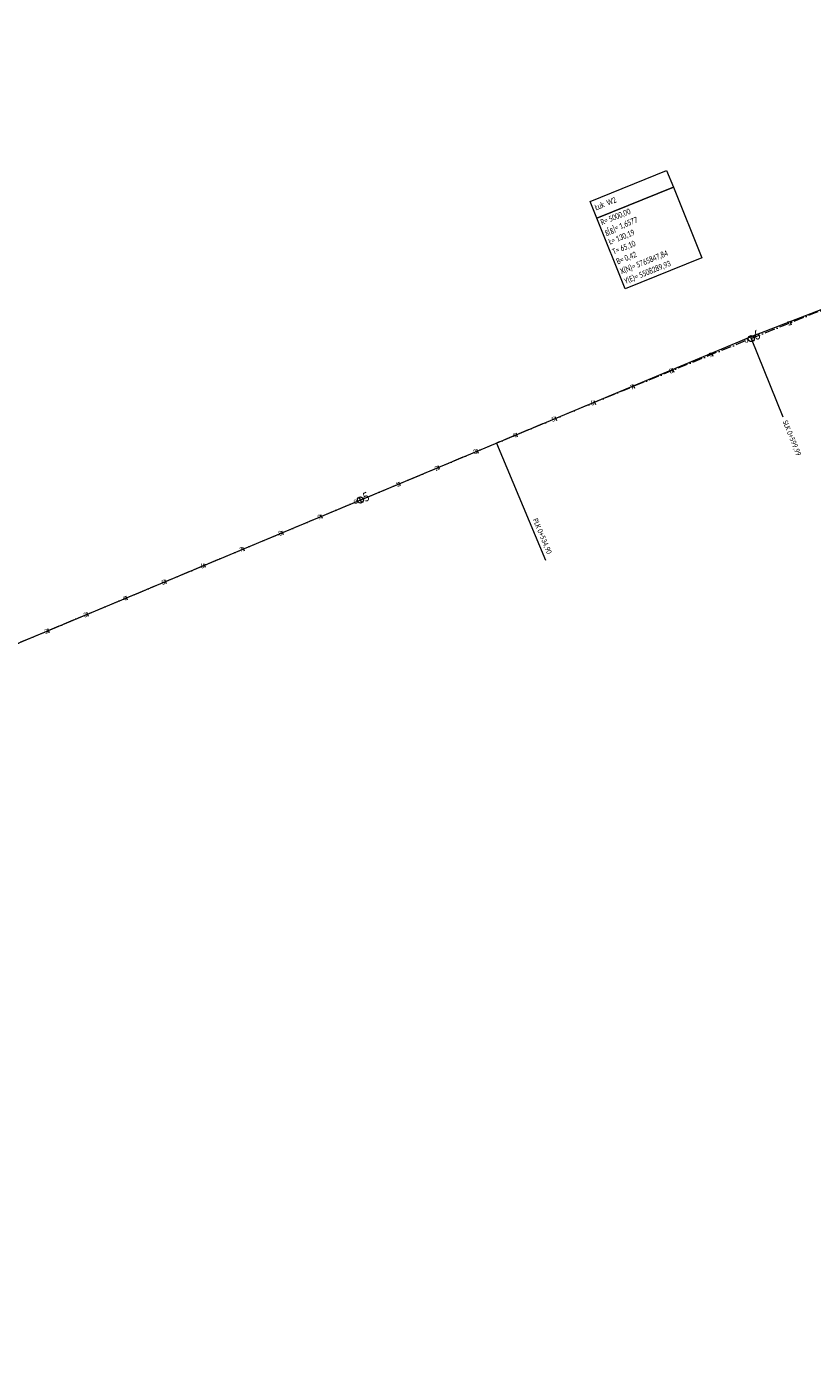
# Model space of a CAD drawing. Extents: x 5507740 to 5508496, y 5765567 to 5765962.
# Tile 2 of 3: x 5508119 to 5508304, y 5765603 to 5765921. Entities that reach past the tile are written whole.
import ezdxf

# ---------------------------------------------------------------- set-up
doc = ezdxf.new("R2010")
doc.units = 0
doc.header["$MEASUREMENT"] = 0
doc.linetypes.add('ACAD_ISO10W100', pattern=[18, 12, -3, 0, -3])
for name, color, linetype, lineweight in [('TT_OpisHekto', 5, 'Continuous', 15), ('TT_OpisLukiKlotki', 5, 'Continuous', 15), ('TT_OpisPik', 5, 'Continuous', 15), ('TT_OsProste', 240, 'Continuous', 15), ('TT_Styczne', 2, 'Continuous', 5)]:
    doc.layers.add(name, color=color, linetype=linetype, lineweight=lineweight)
doc.styles.get("Standard").update_dxf_attribs({"font": 'calibri.ttf'})

msp = doc.modelspace()

# ---------------------------------------------------------------- linework, layer by layer
at = {"layer": 'TT_OpisHekto'}
for p, q in [((5508299.19, 5765851.64), (5508299.56, 5765850.71)), ((5508289.82, 5765848.12), (5508290.36, 5765846.78)), ((5508289.91, 5765847.91), (5508290.28, 5765846.99)), ((5508280.63, 5765844.16), (5508281.01, 5765843.24)), ((5508271.37, 5765840.4), (5508271.75, 5765839.47)), ((5508262.11, 5765836.61), (5508262.49, 5765835.69)), ((5508252.86, 5765832.81), (5508253.24, 5765831.88)), ((5508243.62, 5765828.99), (5508244.01, 5765828.06)), ((5508234.39, 5765825.15), (5508234.77, 5765824.22)), ((5508225.16, 5765821.29), (5508225.55, 5765820.37)), ((5508215.94, 5765817.43), (5508216.32, 5765816.51)), ((5508206.71, 5765813.57), (5508207.1, 5765812.65)), ((5508197.4, 5765809.91), (5508197.96, 5765808.59)), ((5508197.48, 5765809.71), (5508197.87, 5765808.79)), ((5508188.26, 5765805.85), (5508188.65, 5765804.93)), ((5508179.03, 5765801.99), (5508179.42, 5765801.07)), ((5508169.81, 5765798.13), (5508170.19, 5765797.21)), ((5508160.58, 5765794.27), (5508160.97, 5765793.35)), ((5508151.36, 5765790.42), (5508151.74, 5765789.49)), ((5508142.13, 5765786.56), (5508142.52, 5765785.63)), ((5508132.91, 5765782.7), (5508133.29, 5765781.77)), ((5508123.68, 5765778.84), (5508124.07, 5765777.92))]:
    msp.add_line(p, q, dxfattribs=at)
for centre in [(5508290.09, 5765847.45), (5508197.68, 5765809.25)]:
    msp.add_circle(centre, 0.72, dxfattribs=at)
at = {"layer": 'TT_OpisLukiKlotki'}
for p, q in [((5508251.99, 5765879.89), (5508270.08, 5765887.16)), ((5508270.08, 5765887.16), (5508271.67, 5765883.22)), ((5508253.57, 5765875.95), (5508271.67, 5765883.22)), ((5508271.67, 5765883.22), (5508253.57, 5765875.95)), ((5508271.67, 5765883.22), (5508278.38, 5765866.51)), ((5508253.57, 5765875.95), (5508251.99, 5765879.89)), ((5508260.28, 5765859.24), (5508253.57, 5765875.95)), ((5508278.38, 5765866.51), (5508260.28, 5765859.24))]:
    msp.add_line(p, q, dxfattribs=at)
at = {"layer": 'TT_OpisPik'}
for p, q in [((5508290.09, 5765847.45), (5508297.57, 5765828.9)), ((5508229.87, 5765822.72), (5508241.45, 5765795.04))]:
    msp.add_line(p, q, dxfattribs=at)
at = {"layer": 'TT_OsProste', "linetype": 'ACAD_ISO10W100', "ltscale": 0.2}
msp.add_lwpolyline([(5507744.29, 5765602.72), (5507770.67, 5765624.54, -0.073861), (5507803.36, 5765644.3), (5508229.87, 5765822.72, -0.00651), (5508350.62, 5765871.39), (5508457.36, 5765912.81, -0.010185), (5508476.5, 5765919.79), (5508480.51, 5765921.16)], format="xyb", dxfattribs=at)
at = {"layer": 'TT_Styczne'}
for p, q in [((5508289.93, 5765847.84), (5508466.86, 5765916.5)), ((5507785.55, 5765636.85), (5508289.93, 5765847.84))]:
    msp.add_line(p, q, dxfattribs=at)

# ---------------------------------------------------------------- texts
at = {"layer": 'TT_OpisHekto', "width": 0.8}
for s, height, rotation, p in [(' 1', 1.094, 21.8397, (5508298.38, 5765850.23)), (' 0', 1.094, 21.9543, (5508288.4, 5765846.18)), (' 6', 2.188, 21.9543, (5508290.6, 5765846.77)), (' 9', 1.094, 22.0689, (5508279.9, 5765842.74)), (' 8', 1.094, 22.1835, (5508270.63, 5765838.96)), (' 7', 1.094, 22.2981, (5508261.38, 5765835.17)), (' 6', 1.094, 22.4127, (5508251.98, 5765831.39)), (' 5', 1.094, 22.5273, (5508242.74, 5765827.56)), (' 4', 1.094, 22.6418, (5508233.51, 5765823.72)), (' 3', 1.094, 22.7003, (5508224.28, 5765819.86)), (' 2', 1.094, 22.7003, (5508215.14, 5765815.96)), (' 1', 1.094, 22.7003, (5508205.91, 5765812.1)), (' 0', 1.094, 22.7003, (5508196.01, 5765808.02)), (' 5', 2.188, 22.7003, (5508198.2, 5765808.5)), (' 9', 1.094, 22.7003, (5508187.43, 5765804.42)), (' 8', 1.094, 22.7003, (5508178.21, 5765800.56)), (' 7', 1.094, 22.7003, (5508168.98, 5765796.7)), (' 6', 1.094, 22.7003, (5508159.76, 5765792.84)), (' 5', 1.094, 22.7003, (5508150.53, 5765788.98)), (' 4', 1.094, 22.7003, (5508141.31, 5765785.12)), (' 3', 1.094, 22.7003, (5508132.08, 5765781.26)), (' 2', 1.094, 22.7003, (5508122.86, 5765777.41))]:
    msp.add_text(s, height=height, rotation=rotation, dxfattribs=at).set_placement(p)
at = {"layer": 'TT_OpisLukiKlotki', "width": 0.64}
for s, height, p in [('Łuk  W2', 1.367, (5508253.39, 5765877.73)), ('R= 5000,00', 1.367, (5508254.79, 5765874.25)), ('g[g]= 1,6577', 1.3672, (5508255.72, 5765871.94)), ('Ł= 130,19', 1.367, (5508256.66, 5765869.62)), ('T= 65,10', 1.367, (5508257.59, 5765867.3)), ('B= 0,42', 1.367, (5508258.52, 5765864.98)), ('X(N)= 5765847,84', 1.3672, (5508259.45, 5765862.66)), ('Y(E)= 5508289,93', 1.3672, (5508260.38, 5765860.34))]:
    msp.add_text(s, height=height, rotation=21.8884, dxfattribs=at).set_placement(p)
at = {"layer": 'TT_OpisPik', "width": 0.711111}
for s, rotation, p in [('SLK 0+599,99', 291.9544, (5508297.5, 5765827.79)), ('PLK 0+534,90', 292.7002, (5508238.4, 5765804.61))]:
    msp.add_text(s, height=1.2305, rotation=rotation, dxfattribs=at).set_placement(p)

doc.saveas('drawing.dxf')
